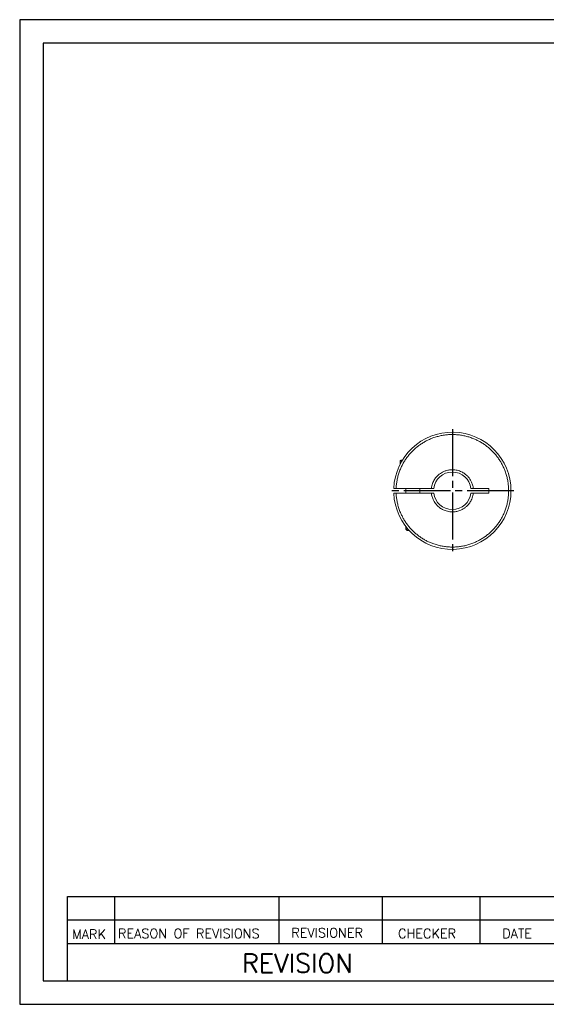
# Model space of a CAD drawing. Extents: x 10 to 307, y 10 to 220.
# Tile 1 of 5: x 10 to 122, y 10 to 220. Entities that reach past the tile are written whole.
import ezdxf

# ---------------------------------------------------------------- set-up
doc = ezdxf.new("R2010")
doc.units = 0
doc.header["$LTSCALE"] = 0.5
doc.header["$MEASUREMENT"] = 0
doc.linetypes.add('CENTER', pattern=[27, 20, -2, 3, -2])
doc.layers.get('0').update_dxf_attribs({"linetype": 'CONTINUOUS'})
doc.styles.get("Standard").update_dxf_attribs({"font": 'romans.shx', "bigfont": 'whgtxt.shx'})

msp = doc.modelspace()

# ---------------------------------------------------------------- linework, layer by layer
for p, q in [((307, 220), (10, 220)), ((10, 220), (10, 10)), ((302, 215), (15, 215)), ((15, 215), (15, 15)), ((20.1963, 15), (20.1963, 33)), ((20.1963, 33), (125, 33)), ((30.1963, 33), (30.1963, 23)), ((65.2416, 33), (65.2416, 23)), ((87.2739, 33), (87.2739, 23)), ((108.0991, 33), (108.0991, 23)), ((20.1963, 28), (125, 28)), ((20.1963, 23), (125, 23)), ((15, 15), (302, 15)), ((10, 10), (307, 10))]:
    msp.add_line(p, q)
at = {"color": 1, "linetype": 'CENTER'}
for p, q in [((102.2178, 132.6506), (102.2178, 106.4006)), ((115.3428, 119.5256), (89.1109, 119.5256))]:
    msp.add_line(p, q, dxfattribs=at)
at = {"color": 7, "linetype": 'Continuous', "lineweight": 15}
for p, q in [((91.0682, 125.8756), (91.0682, 125.176)), ((91.4513, 125.8756), (91.0682, 125.8756)), ((89.7283, 120.0256), (90.2287, 120.0256)), ((90.2287, 120.0256), (97.7461, 120.0256)), ((92.3182, 120.0256), (92.3182, 119.0256)), ((95.3182, 119.0256), (95.3182, 120.0256)), ((97.7461, 120.0256), (98.2496, 120.0256)), ((106.1869, 120.0256), (106.6904, 120.0256)), ((110.0182, 120.0256), (106.6904, 120.0256)), ((110.0182, 120.0256), (110.0182, 119.0256)), ((90.2287, 119.0256), (89.7283, 119.0256)), ((97.7461, 119.0256), (90.2287, 119.0256)), ((98.2496, 119.0256), (97.7461, 119.0256)), ((98.2496, 119.0256), (98.2363, 119.0256)), ((106.6904, 119.0256), (106.1869, 119.0256)), ((106.6904, 119.0256), (110.0182, 119.0256)), ((92.3182, 111.894), (92.3182, 111.3061)), ((92.3182, 111.3061), (92.5987, 111.0256)), ((92.3182, 111.3061), (92.8007, 111.3061)), ((92.5987, 111.0256), (93.0531, 111.0256))]:
    msp.add_line(p, q, dxfattribs=at)
for centre, radius, start, end in [((102.2182, 119.5256), 12.5, 182.292443, 177.707557), ((91.2182, 125.8756), 0.15, 90, 180), ((102.2182, 119.5256), 4, 7.180756, 172.819244), ((102.2182, 119.5256), 4, 187.180756, 352.819244)]:
    msp.add_arc(centre, radius, start, end, dxfattribs=at)
for points, knots in [([(90.2287, 120.0256), (90.2468, 120.3146), (90.2829, 120.8924), (90.4179, 121.7599), (90.6151, 122.6317), (90.8839, 123.5027), (91.2067, 124.3203), (91.5689, 125.076), (91.9607, 125.7705), (92.401, 126.4419), (92.8882, 127.087), (93.4218, 127.7016), (93.996, 128.2784), (94.6075, 128.8155), (95.2543, 129.3096), (95.9285, 129.7556), (96.6261, 130.1531), (97.3438, 130.5007), (98.1206, 130.8151), (98.9568, 131.0862), (99.8428, 131.2998), (100.7254, 131.4433), (101.5997, 131.5202), (102.4684, 131.5334), (103.3358, 131.4841), (104.206, 131.3707), (105.0818, 131.1907), (105.9583, 130.9404), (106.7825, 130.6347), (107.5455, 130.2883), (108.248, 129.911), (108.9285, 129.4848), (109.5836, 129.0112), (110.2092, 128.4905), (110.7979, 127.9285), (111.3475, 127.3282), (111.8551, 126.6919), (112.315, 126.0271), (112.7269, 125.3379), (113.0895, 124.6277), (113.4199, 123.8576), (113.7085, 123.0272), (113.9404, 122.1458), (114.1022, 121.2664), (114.1974, 120.394), (114.2287, 119.5257), (114.1975, 118.6574), (114.1023, 117.7851), (113.9405, 116.9057), (113.7085, 116.0241), (113.42, 115.1938), (113.0896, 114.4237), (112.7271, 113.7135), (112.3152, 113.0243), (111.8553, 112.3595), (111.3477, 111.7232), (110.7981, 111.1229), (110.2094, 110.5608), (109.5838, 110.0402), (108.9288, 109.5665), (108.2483, 109.1403), (107.5458, 108.763), (106.7828, 108.4166), (105.9586, 108.1108), (105.0822, 107.8606), (104.2064, 107.6804), (103.3361, 107.5671), (102.4687, 107.5178), (101.5999, 107.5309), (100.7258, 107.6079), (99.8432, 107.7512), (98.957, 107.9648), (98.1209, 108.2359), (97.344, 108.5502), (96.6264, 108.8979), (95.9288, 109.2954), (95.2545, 109.7413), (94.6078, 110.2355), (93.9962, 110.7725), (93.422, 111.3493), (92.8884, 111.9639), (92.4012, 112.609), (91.9609, 113.2804), (91.5691, 113.9749), (91.2068, 114.7305), (90.884, 115.5482), (90.6153, 116.4191), (90.4179, 117.291), (90.2829, 118.1586), (90.2468, 118.7364), (90.2287, 119.0256)], [0, 0, 0, 0, 0.01167683, 0.02333633, 0.03536221, 0.04770072, 0.06006197, 0.07077899, 0.08147546, 0.09219881, 0.10313783, 0.11405473, 0.12499996, 0.13593898, 0.14685588, 0.15780111, 0.16851814, 0.1792146, 0.18993795, 0.20229238, 0.21463317, 0.22666239, 0.23832128, 0.24999997, 0.26167197, 0.2733331, 0.28536222, 0.29770074, 0.31006199, 0.32077901, 0.33147547, 0.34219882, 0.35313784, 0.36405475, 0.37499998, 0.385939, 0.3968559, 0.40780113, 0.41851815, 0.42921462, 0.43993797, 0.4522924, 0.46463319, 0.4766624, 0.4883213, 0.49999998, 0.51167198, 0.52333311, 0.53536224, 0.54770075, 0.560062, 0.57077902, 0.58147549, 0.59219884, 0.60313786, 0.61405476, 0.62499999, 0.63593901, 0.64685591, 0.65780114, 0.66851817, 0.67921463, 0.68993798, 0.70229241, 0.7146332, 0.72666242, 0.73832131, 0.75, 0.761672, 0.77333313, 0.78536225, 0.79770077, 0.81006202, 0.82077904, 0.8314755, 0.84219885, 0.85313788, 0.86405478, 0.87500001, 0.88593903, 0.89685593, 0.90780116, 0.91851818, 0.92921465, 0.939938, 0.95229243, 0.96463322, 0.97666135, 0.9883197, 1, 1, 1, 1]), ([(91.5528, 126.0256), (91.4984, 126.0256), (91.3901, 126.0256), (91.2946, 126.0256), (91.2294, 126.0256), (91.222, 126.0256), (91.2182, 126.0256)], [0, 0, 0, 0, 0.252284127, 0.502367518, 0.750275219, 1, 1, 1, 1]), ([(106.6904, 120.0256), (106.6724, 120.157), (106.6364, 120.419), (106.5392, 120.8034), (106.4105, 121.178), (106.2252, 121.5921), (105.9694, 122.034), (105.625, 122.4849), (105.2591, 122.8547), (104.8928, 123.1534), (104.5398, 123.3892), (104.1658, 123.5901), (103.7418, 123.7686), (103.2682, 123.9126), (102.7469, 124.0054), (102.2623, 124.0331), (101.8215, 124.0142), (101.4287, 123.9623), (101.042, 123.8755), (100.6098, 123.7374), (100.1421, 123.5322), (99.6558, 123.24), (99.2476, 122.9175), (98.91, 122.5866), (98.6365, 122.2621), (98.3953, 121.9127), (98.1706, 121.5111), (97.9758, 121.0564), (97.8223, 120.5491), (97.7716, 120.2005), (97.7461, 120.0256)], [0, 0, 0, 0, 0.03030418, 0.06036728, 0.09042546, 0.12071502, 0.16390602, 0.20676889, 0.24999572, 0.28245589, 0.31463459, 0.34682344, 0.37931378, 0.41961798, 0.45965929, 0.49999959, 0.53028179, 0.56033739, 0.5904032, 0.62071581, 0.6639068, 0.70676968, 0.7499965, 0.78245667, 0.81463537, 0.84682422, 0.87931456, 0.91960966, 0.95965097, 1, 1, 1, 1]), ([(97.7461, 119.0256), (97.7641, 118.8941), (97.8001, 118.6322), (97.8973, 118.2477), (98.026, 117.8731), (98.2113, 117.459), (98.4671, 117.0171), (98.8115, 116.5663), (99.1774, 116.1964), (99.5437, 115.8977), (99.8967, 115.6619), (100.2707, 115.461), (100.6947, 115.2825), (101.1683, 115.1385), (101.6896, 115.0458), (102.1742, 115.018), (102.615, 115.0369), (103.0078, 115.0888), (103.3945, 115.1756), (103.8267, 115.3138), (104.2944, 115.5189), (104.7807, 115.8111), (105.1889, 116.1336), (105.5265, 116.4645), (105.8, 116.7891), (106.0412, 117.1384), (106.2659, 117.54), (106.4607, 117.9947), (106.6142, 118.502), (106.6649, 118.8506), (106.6904, 119.0256)], [0, 0, 0, 0, 0.030304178, 0.060367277, 0.090425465, 0.120715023, 0.163906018, 0.206768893, 0.249995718, 0.282455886, 0.314634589, 0.346823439, 0.379313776, 0.419617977, 0.45965929, 0.499999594, 0.530281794, 0.560337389, 0.5904032, 0.620715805, 0.663906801, 0.706769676, 0.7499965, 0.782456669, 0.814635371, 0.846824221, 0.879314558, 0.919609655, 0.959650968, 1, 1, 1, 1])]:
    msp.add_open_spline(points, degree=3, knots=knots, dxfattribs=at)

# ---------------------------------------------------------------- texts
for s, height, p in [('MARK', 2, (21.1824, 23.9345)), ('REASON OF REVISIONS', 2, (30.9592, 24.0975)), ('REVISIONER', 2, (67.9048, 24.2605)), ('CHECKER', 2, (90.6455, 24.0975)), ('DATE', 2, (112.8572, 24.0975)), ('REVISION', 4, (57.354, 16.762))]:
    msp.add_text(s, height=height).set_placement(p)

doc.saveas('drawing.dxf')
